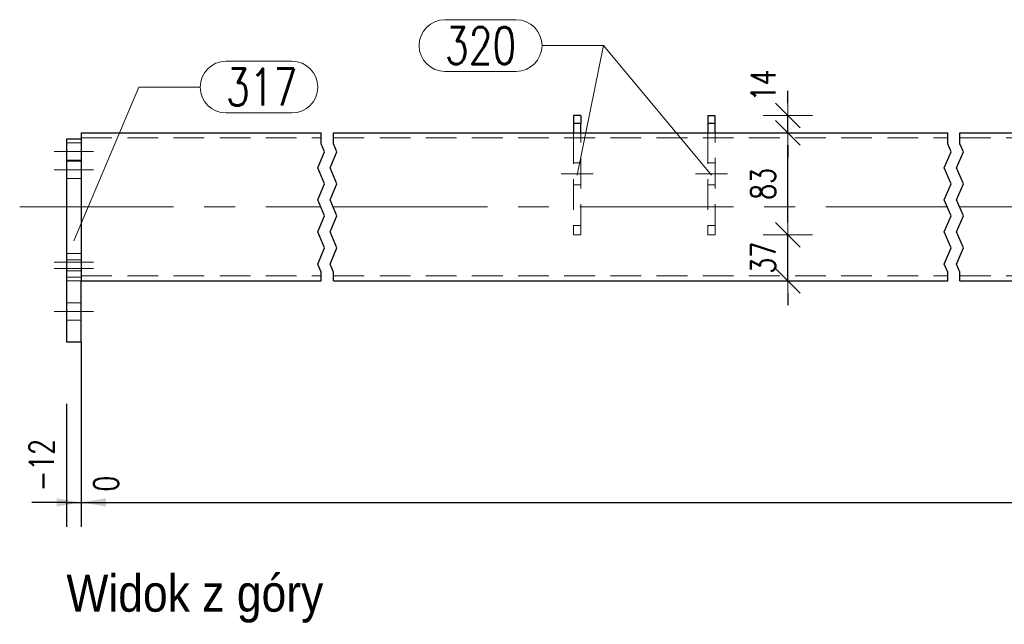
# Model space of a CAD drawing. Header units: millimetres. Extents: x -122 to 731, y 8645 to 9314.
# Tile 16 of 40: x 21 to 101, y 9100 to 9149. Entities that reach past the tile are written whole.
import ezdxf

# ---------------------------------------------------------------- set-up
doc = ezdxf.new("R2010")
doc.units = ezdxf.units.MM
doc.header["$LTSCALE"] = 10
doc.linetypes.add('HIDDEN', pattern=[0.375, 0.25, -0.125])
doc.linetypes.add('MITTE', pattern=[2, 1.25, -0.25, 0.25, -0.25])
doc.layers.get('Defpoints').update_dxf_attribs({"color": 1})
for name, color, linetype, lineweight in [('PS_DIM', 4, 'Continuous', 13), ('PS_Hidden', 2, 'HIDDEN', 9), ('PS_Mid', 5, 'MITTE', 15), ('PS_Pos', 1, 'Continuous', 15), ('PS_Shape', 161, 'Continuous', 30), ('PS_SOLID', 7, 'Continuous', 30), ('PS_TEXT', 3, 'Continuous', 18)]:
    doc.layers.add(name, color=color, linetype=linetype, lineweight=lineweight)
doc.styles.add('gil', font='txt', dxfattribs={"width": 0.9})
doc.styles.add('simplex', font='simplex.shx', dxfattribs={"width": 0.75})
doc.dimstyles.new('1_10_GŁ_DS1-LS10', dxfattribs={"dimtxt": 2, "dimasz": 2, "dimexe": 2, "dimexo": 5, "dimgap": 1, "dimtad": 1, "dimjust": 4, "dimdec": 0, "dimlfac": 10, "dimtxsty": 'simplex', "dimblk1": 'NONE', "dimsah": 1, "dimcen": 2, "dimclrd": 256, "dimclre": 256, "dimclrt": 3, "dimadec": 1, "dimazin": 0, "dimtfac": 1, "dimtdec": 0, "dimtmove": 2, "dimatfit": 3, "dimfxl": 1, "dimarcsym": 0})
doc.dimstyles.new('1_10_PRZ', dxfattribs={"dimtxt": 2, "dimasz": 1, "dimexe": 2, "dimexo": 5, "dimgap": 1, "dimtad": 1, "dimdec": 0, "dimlfac": 10, "dimtxsty": 'simplex', "dimblk": 'dimznak', "dimcen": 2, "dimse1": 1, "dimse2": 1, "dimclrt": 3, "dimadec": 1, "dimazin": 0, "dimtfac": 1, "dimtdec": 0, "dimtix": 1, "dimtmove": 2, "dimatfit": 3, "dimldrblk": 'dim-grot', "dimfxl": 1, "dimarcsym": 0})

# ---------------------------------------------------------------- blocks, each defined once
blk = doc.blocks.new('*D174')
at = {"layer": 'Defpoints', "color": 0, "transparency": 16777216}
for p in [(26.054, 9127.826), (24.854, 9122.826), (26.054, 9109.826)]:
    blk.add_point(p, dxfattribs=at)
at = {"layer": 'PS_DIM', "lineweight": -2, "transparency": 16777216}
for p, q in [((26.054, 9122.826), (26.054, 9107.826)), ((24.854, 9117.826), (24.854, 9107.826)), ((24.854, 9109.826), (22.854, 9109.826)), ((24.854, 9109.826), (26.054, 9109.826)), ((28.054, 9109.826), (30.054, 9109.826))]:
    blk.add_line(p, q, dxfattribs=at)
at = {"layer": 'PS_DIM', "transparency": 16777216}
blk.add_solid([(28.054, 9110.159), (28.054, 9109.493), (26.054, 9109.826)], dxfattribs=at)
at = {"layer": 'PS_DIM', "color": 3, "transparency": 16777216, "insert": (22.834, 9112.846), "char_height": 2, "attachment_point": 5, "rotation": 90, "style": 'simplex'}
blk.add_mtext('-12', dxfattribs=at)
blk = doc.blocks.new('_None')
blk = doc.blocks.new('*D175')
at = {"layer": 'Defpoints', "color": 0, "transparency": 16777216}
for p in [(26.054, 9127.826), (26.054, 9122.826), (26.054, 9109.826)]:
    blk.add_point(p, dxfattribs=at)
at = {"layer": 'PS_DIM', "lineweight": -2, "transparency": 16777216}
for p, q in [((26.054, 9122.826), (26.054, 9107.826)), ((26.054, 9117.826), (26.054, 9107.826)), ((24.054, 9109.826), (22.054, 9109.826)), ((26.054, 9109.826), (28.054, 9109.826))]:
    blk.add_line(p, q, dxfattribs=at)
at = {"layer": 'PS_DIM', "transparency": 16777216}
blk.add_solid([(24.054, 9110.159), (24.054, 9109.493), (26.054, 9109.826)], dxfattribs=at)
at = {"layer": 'PS_DIM', "color": 3, "transparency": 16777216, "insert": (28.074, 9111.346), "char_height": 2, "attachment_point": 5, "rotation": 90, "style": 'simplex'}
blk.add_mtext('0', dxfattribs=at)
blk = doc.blocks.new('*D176')
at = {"layer": 'Defpoints', "color": 0, "transparency": 16777216}
for p in [(26.054, 9127.826), (119.454, 9123.326), (119.454, 9109.826)]:
    blk.add_point(p, dxfattribs=at)
at = {"layer": 'PS_DIM', "lineweight": -2, "transparency": 16777216}
for p, q in [((26.054, 9122.826), (26.054, 9107.826)), ((119.454, 9118.326), (119.454, 9107.826)), ((26.054, 9109.826), (117.454, 9109.826))]:
    blk.add_line(p, q, dxfattribs=at)
at = {"layer": 'PS_DIM', "transparency": 16777216}
blk.add_solid([(117.454, 9110.159), (117.454, 9109.493), (119.454, 9109.826)], dxfattribs=at)
at = {"layer": 'PS_DIM', "color": 3, "transparency": 16777216, "insert": (117.434, 9113.346), "char_height": 2, "attachment_point": 5, "rotation": 90, "style": 'simplex'}
blk.add_mtext('1435', dxfattribs=at)
blk = doc.blocks.new('*D177')
at = {"layer": 'Defpoints', "color": 0, "transparency": 16777216}
for p in [(26.054, 9127.826), (129.454, 9123.326), (129.454, 9109.826)]:
    blk.add_point(p, dxfattribs=at)
at = {"layer": 'PS_DIM', "lineweight": -2, "transparency": 16777216}
for p, q in [((26.054, 9122.826), (26.054, 9107.826)), ((129.454, 9118.326), (129.454, 9107.826)), ((26.054, 9109.826), (127.454, 9109.826))]:
    blk.add_line(p, q, dxfattribs=at)
at = {"layer": 'PS_DIM', "transparency": 16777216}
blk.add_solid([(127.454, 9110.159), (127.454, 9109.493), (129.454, 9109.826)], dxfattribs=at)
at = {"layer": 'PS_DIM', "color": 3, "transparency": 16777216, "insert": (127.434, 9113.346), "char_height": 2, "attachment_point": 5, "rotation": 90, "style": 'simplex'}
blk.add_mtext('1535', dxfattribs=at)
blk = doc.blocks.new('*D178')
at = {"layer": 'Defpoints', "color": 0, "transparency": 16777216}
for p in [(26.054, 9127.826), (329.104, 9123.326), (329.104, 9109.826)]:
    blk.add_point(p, dxfattribs=at)
at = {"layer": 'PS_DIM', "lineweight": -2, "transparency": 16777216}
for p, q in [((26.054, 9122.826), (26.054, 9107.826)), ((329.104, 9118.326), (329.104, 9107.826)), ((26.054, 9109.826), (327.104, 9109.826))]:
    blk.add_line(p, q, dxfattribs=at)
at = {"layer": 'PS_DIM', "transparency": 16777216}
blk.add_solid([(327.104, 9110.159), (327.104, 9109.493), (329.104, 9109.826)], dxfattribs=at)
at = {"layer": 'PS_DIM', "color": 3, "transparency": 16777216, "insert": (327.084, 9113.346), "char_height": 2, "attachment_point": 5, "rotation": 90, "style": 'simplex'}
blk.add_mtext('7185', dxfattribs=at)
blk = doc.blocks.new('*D179')
at = {"layer": 'Defpoints', "color": 0, "transparency": 16777216}
for p in [(26.054, 9127.826), (339.104, 9123.326), (339.104, 9109.826)]:
    blk.add_point(p, dxfattribs=at)
at = {"layer": 'PS_DIM', "lineweight": -2, "transparency": 16777216}
for p, q in [((26.054, 9122.826), (26.054, 9107.826)), ((339.104, 9118.326), (339.104, 9107.826)), ((26.054, 9109.826), (337.104, 9109.826))]:
    blk.add_line(p, q, dxfattribs=at)
at = {"layer": 'PS_DIM', "transparency": 16777216}
blk.add_solid([(337.104, 9110.159), (337.104, 9109.493), (339.104, 9109.826)], dxfattribs=at)
at = {"layer": 'PS_DIM', "color": 3, "transparency": 16777216, "insert": (337.084, 9113.489), "char_height": 2, "attachment_point": 5, "rotation": 90, "style": 'simplex'}
blk.add_mtext('7285', dxfattribs=at)
blk = doc.blocks.new('*D180')
at = {"layer": 'Defpoints', "color": 0, "transparency": 16777216}
for p in [(26.054, 9127.826), (382.804, 9122.826), (382.804, 9109.826)]:
    blk.add_point(p, dxfattribs=at)
at = {"layer": 'PS_DIM', "lineweight": -2, "transparency": 16777216}
for p, q in [((26.054, 9122.826), (26.054, 9107.826)), ((382.804, 9117.826), (382.804, 9107.826)), ((26.054, 9109.826), (380.804, 9109.826))]:
    blk.add_line(p, q, dxfattribs=at)
at = {"layer": 'PS_DIM', "transparency": 16777216}
blk.add_solid([(380.804, 9110.159), (380.804, 9109.493), (382.804, 9109.826)], dxfattribs=at)
at = {"layer": 'PS_DIM', "color": 3, "transparency": 16777216, "insert": (380.784, 9113.489), "char_height": 2, "attachment_point": 5, "rotation": 90, "style": 'simplex'}
blk.add_mtext('8602', dxfattribs=at)
blk = doc.blocks.new('dimznak')
at = {"color": 0}
for points in [[(0, 2), (0, -2)], [(-2, 0), (2, 0)]]:
    blk.add_lwpolyline(points, dxfattribs=at)
at = {"color": 2}
blk.add_lwpolyline([(1, 1), (-1, -1)], dxfattribs=at)
blk = doc.blocks.new('*D181')
at = {"layer": 'Defpoints', "color": 0, "transparency": 16777216}
for p in [(77.554, 9131.553), (83.461, 9131.553), (80.107, 9127.826)]:
    blk.add_point(p, dxfattribs=at)
at = {"layer": 'PS_DIM', "color": 0, "lineweight": -2, "transparency": 16777216}
for p, q in [((83.461, 9132.553), (83.461, 9133.553)), ((83.461, 9127.826), (83.461, 9131.553)), ((83.461, 9126.826), (83.461, 9125.826))]:
    blk.add_line(p, q, dxfattribs=at)
for p, rotation in [((83.461, 9131.553), 270), ((83.461, 9127.826), 90)]:
    blk.add_blockref('dimznak', p, dxfattribs=dict(at, rotation=rotation))
at = {"layer": 'PS_DIM', "color": 3, "transparency": 16777216, "insert": (81.461, 9129.689), "char_height": 2, "attachment_point": 5, "rotation": 90, "style": 'simplex'}
blk.add_mtext('37', dxfattribs=at)
blk = doc.blocks.new('dim-grot')
blk.add_hatch(color=256).paths.add_polyline_path([(0, 0), (-2, 0.5), (-2, -0.5)])
blk.add_lwpolyline([(0, 0), (-2, 0.5), (-2, -0.5), (0, 0)])
blk = doc.blocks.new('*D182')
at = {"layer": 'Defpoints', "color": 0, "transparency": 16777216}
for p in [(77.554, 9139.826), (83.461, 9139.826), (77.554, 9131.553)]:
    blk.add_point(p, dxfattribs=at)
at = {"layer": 'PS_DIM', "color": 0, "lineweight": -2, "transparency": 16777216}
blk.add_line((83.461, 9132.553), (83.461, 9138.826), dxfattribs=at)
for p, rotation in [((83.461, 9139.826), 90), ((83.461, 9131.553), 270)]:
    blk.add_blockref('dimznak', p, dxfattribs=dict(at, rotation=rotation))
at = {"layer": 'PS_DIM', "color": 3, "transparency": 16777216, "insert": (81.461, 9135.689), "char_height": 2, "attachment_point": 5, "rotation": 90, "style": 'simplex'}
blk.add_mtext('83', dxfattribs=at)
blk = doc.blocks.new('*D183')
at = {"layer": 'Defpoints', "color": 0, "transparency": 16777216}
for p in [(77.554, 9141.245), (83.461, 9141.245), (77.554, 9139.826)]:
    blk.add_point(p, dxfattribs=at)
at = {"layer": 'PS_DIM', "color": 0, "lineweight": -2, "transparency": 16777216}
for p, q in [((83.461, 9142.245), (83.461, 9143.245)), ((83.461, 9139.826), (83.461, 9141.245)), ((83.461, 9138.826), (83.461, 9137.826))]:
    blk.add_line(p, q, dxfattribs=at)
for p, rotation in [((83.461, 9141.245), 270), ((83.461, 9139.826), 90)]:
    blk.add_blockref('dimznak', p, dxfattribs=dict(at, rotation=rotation))
at = {"layer": 'PS_DIM', "color": 3, "transparency": 16777216, "insert": (81.461, 9143.683), "char_height": 2, "attachment_point": 5, "rotation": 90, "style": 'simplex'}
blk.add_mtext('14', dxfattribs=at)
blk = doc.blocks.new('*X390')
at = {"color": 1}
for p, q in [((45.554, 9138.934), (45.554, 9139.826)), ((46.554, 9138.934), (46.554, 9139.826)), ((96.454, 9138.934), (96.454, 9139.826)), ((97.454, 9138.934), (97.454, 9139.826)), ((45.829, 9138.284), (45.554, 9138.934)), ((46.829, 9138.284), (46.554, 9138.934)), ((96.729, 9138.284), (96.454, 9138.934)), ((97.729, 9138.284), (97.454, 9138.934)), ((45.279, 9136.984), (45.829, 9138.284)), ((46.279, 9136.984), (46.829, 9138.284)), ((96.179, 9136.984), (96.729, 9138.284)), ((97.179, 9136.984), (97.729, 9138.284)), ((45.829, 9135.684), (45.279, 9136.984)), ((46.829, 9135.684), (46.279, 9136.984)), ((96.729, 9135.684), (96.179, 9136.984)), ((97.729, 9135.684), (97.179, 9136.984)), ((45.279, 9134.383), (45.829, 9135.684)), ((46.279, 9134.383), (46.829, 9135.684)), ((96.179, 9134.383), (96.729, 9135.684)), ((97.179, 9134.383), (97.729, 9135.684)), ((45.829, 9133.083), (45.279, 9134.383)), ((46.829, 9133.083), (46.279, 9134.383)), ((96.729, 9133.083), (96.179, 9134.383)), ((97.729, 9133.083), (97.179, 9134.383)), ((45.279, 9131.783), (45.829, 9133.083)), ((46.279, 9131.783), (46.829, 9133.083)), ((96.179, 9131.783), (96.729, 9133.083)), ((97.179, 9131.783), (97.729, 9133.083)), ((45.829, 9130.482), (45.279, 9131.783)), ((46.829, 9130.482), (46.279, 9131.783)), ((96.729, 9130.482), (96.179, 9131.783)), ((97.729, 9130.482), (97.179, 9131.783)), ((45.279, 9129.182), (45.829, 9130.482)), ((46.279, 9129.182), (46.829, 9130.482)), ((96.179, 9129.182), (96.729, 9130.482)), ((97.179, 9129.182), (97.729, 9130.482)), ((45.554, 9128.532), (45.279, 9129.182)), ((46.554, 9128.532), (46.279, 9129.182)), ((96.454, 9128.532), (96.179, 9129.182)), ((97.454, 9128.532), (97.179, 9129.182)), ((45.554, 9127.826), (45.554, 9128.532)), ((46.554, 9127.826), (46.554, 9128.532)), ((96.454, 9127.826), (96.454, 9128.532)), ((97.454, 9127.826), (97.454, 9128.532))]:
    blk.add_line(p, q, dxfattribs=at)
at = {"layer": 'PS_Hidden', "color": 2, "linetype": 'HIDDEN'}
for p, q in [((26.054, 9139.426), (45.554, 9139.426)), ((46.554, 9139.426), (96.454, 9139.426)), ((66.054, 9139.826), (66.054, 9131.553)), ((66.654, 9131.553), (66.654, 9139.826)), ((76.954, 9139.826), (76.954, 9131.553)), ((77.554, 9131.553), (77.554, 9139.826)), ((97.454, 9139.426), (151.454, 9139.426)), ((24.854, 9139.026), (26.054, 9139.026)), ((24.854, 9137.626), (26.054, 9137.626)), ((26.054, 9137.526), (24.854, 9137.526)), ((66.654, 9137.405), (66.054, 9137.405)), ((76.954, 9137.405), (77.554, 9137.405)), ((26.054, 9136.126), (24.854, 9136.126)), ((66.654, 9135.605), (66.054, 9135.605)), ((76.954, 9135.605), (77.554, 9135.605)), ((66.654, 9132.296), (66.054, 9132.296)), ((76.954, 9132.296), (77.554, 9132.296)), ((66.054, 9131.553), (66.654, 9131.553)), ((76.954, 9131.553), (77.554, 9131.553)), ((24.854, 9130.026), (26.054, 9130.026)), ((26.054, 9129.526), (24.854, 9129.526)), ((24.854, 9128.626), (26.054, 9128.626)), ((26.054, 9128.126), (24.854, 9128.126)), ((26.054, 9128.226), (45.554, 9128.226)), ((46.554, 9128.226), (96.454, 9128.226)), ((97.454, 9128.226), (151.454, 9128.226)), ((26.054, 9127.826), (24.854, 9127.826)), ((26.054, 9126.026), (24.854, 9126.026)), ((26.054, 9124.626), (24.854, 9124.626))]:
    blk.add_line(p, q, dxfattribs=at)
at = {"layer": 'PS_Mid', "color": 5, "linetype": 'MITTE'}
for p, q in [((27.054, 9138.326), (23.854, 9138.326)), ((27.054, 9138.326), (23.854, 9138.326)), ((23.854, 9136.826), (27.054, 9136.826)), ((65.054, 9136.505), (67.654, 9136.505)), ((78.554, 9136.505), (75.954, 9136.505)), ((21.054, 9133.826), (45.554, 9133.826)), ((46.554, 9133.826), (96.454, 9133.826)), ((97.454, 9133.826), (151.454, 9133.826)), ((27.054, 9129.326), (23.854, 9129.326)), ((27.054, 9129.326), (23.854, 9129.326)), ((23.854, 9128.826), (27.054, 9128.826)), ((23.854, 9125.326), (27.054, 9125.326)), ((23.854, 9125.326), (27.054, 9125.326))]:
    blk.add_line(p, q, dxfattribs=at)
at = {"layer": 'PS_SOLID', "color": 7, "linetype": 'Continuous'}
for p, q in [((66.054, 9141.245), (66.054, 9140.604)), ((66.654, 9141.245), (66.054, 9141.245)), ((66.654, 9141.245), (66.654, 9140.604)), ((76.954, 9141.245), (77.554, 9141.245)), ((76.954, 9141.245), (76.954, 9140.604)), ((77.554, 9140.604), (77.554, 9141.245)), ((66.054, 9140.604), (66.054, 9139.826)), ((66.654, 9140.604), (66.054, 9140.604)), ((66.654, 9139.826), (66.654, 9140.604)), ((76.954, 9140.604), (76.954, 9139.826)), ((77.554, 9140.604), (76.954, 9140.604)), ((77.554, 9139.826), (77.554, 9140.604)), ((24.854, 9139.326), (24.854, 9122.826)), ((26.054, 9139.326), (24.854, 9139.326)), ((26.054, 9139.826), (26.054, 9127.826)), ((26.054, 9139.826), (45.554, 9139.826)), ((46.554, 9139.826), (96.454, 9139.826)), ((97.454, 9139.826), (151.454, 9139.826)), ((26.054, 9122.826), (26.054, 9127.826)), ((26.054, 9127.826), (45.554, 9127.826)), ((46.554, 9127.826), (96.454, 9127.826)), ((97.454, 9127.826), (151.454, 9127.826)), ((26.054, 9122.826), (24.854, 9122.826))]:
    blk.add_line(p, q, dxfattribs=at)
blk = doc.blocks.new('*X398')
at = {"color": 1}
for p, q in [((55.608, 9149.022), (61.394, 9149.022)), ((63.494, 9146.922), (68.494, 9146.922)), ((66.354, 9136.399), (68.494, 9146.922)), ((55.608, 9144.822), (61.394, 9144.822))]:
    blk.add_line(p, q, dxfattribs=at)
for centre, start, end in [((55.608, 9146.922), 90, 270), ((61.394, 9146.922), 270, 90)]:
    blk.add_arc(centre, 2.1, start, end, dxfattribs=at)
at = {"color": 2, "style": 'simplex', "width": 0.75}
blk.add_text('320', height=3, dxfattribs=at).set_placement((55.608, 9145.422))
blk = doc.blocks.new('*X399')
at = {"color": 1}
for p, q in [((37.821, 9145.646), (43.178, 9145.646)), ((25.454, 9131.076), (30.721, 9143.546)), ((30.721, 9143.546), (35.721, 9143.546)), ((37.821, 9141.446), (43.178, 9141.446))]:
    blk.add_line(p, q, dxfattribs=at)
for centre, start, end in [((37.821, 9143.546), 90, 270), ((43.178, 9143.546), 270, 90)]:
    blk.add_arc(centre, 2.1, start, end, dxfattribs=at)
at = {"color": 2, "style": 'simplex', "width": 0.75}
blk.add_text('317', height=3, dxfattribs=at).set_placement((37.821, 9142.046))
blk = doc.blocks.new('*X400')
at = {"color": 1}
for p, q in [((55.608, 9149.022), (61.394, 9149.022)), ((63.494, 9146.922), (68.494, 9146.922)), ((77.254, 9136.399), (68.494, 9146.922)), ((55.608, 9144.822), (61.394, 9144.822))]:
    blk.add_line(p, q, dxfattribs=at)
for centre, start, end in [((55.608, 9146.922), 90, 270), ((61.394, 9146.922), 270, 90)]:
    blk.add_arc(centre, 2.1, start, end, dxfattribs=at)
at = {"color": 2, "style": 'simplex', "width": 0.75}
blk.add_text('320', height=3, dxfattribs=at).set_placement((55.608, 9145.422))
blk = doc.blocks.new('*X405')
at = {"color": 3, "style": 'gil', "width": 0.9}
blk.add_text('Widok z góry', height=3, dxfattribs=at).set_placement((24.854, 9100.946))

msp = doc.modelspace()

# ---------------------------------------------------------------- block references
at = {"layer": 'PS_Pos'}
for name in ['*X398', '*X400', '*X399']:
    msp.add_blockref(name, (0, 0), dxfattribs=at)
at = {"layer": 'PS_Shape', "color": 232}
msp.add_blockref('*X390', (0, 0), dxfattribs=at)
at = {"layer": 'PS_TEXT'}
msp.add_blockref('*X405', (0, 0), dxfattribs=at)

# ---------------------------------------------------------------- dimensions: what is measured, and where the dimension line sits
at = {"layer": 'PS_DIM'}
dim = msp.add_linear_dim(base=(83.461, 9141.245), p1=(77.554, 9139.826), p2=(77.554, 9141.245), angle=90, dimstyle='1_10_PRZ', dxfattribs=at)
dim.commit()
dim.dimension.update_dxf_attribs({"geometry": '*D183', "text_midpoint": (81.461, 9143.683), "dimtype": 128})
for base, p1, p2, picture, middle in [((83.461, 9139.826), (77.554, 9131.553), (77.554, 9139.826), '*D182', (81.461, 9135.689)), ((83.461, 9131.553), (80.107, 9127.826), (77.554, 9131.553), '*D181', (81.461, 9129.689))]:
    dim = msp.add_linear_dim(base=base, p1=p1, p2=p2, angle=90, dimstyle='1_10_PRZ', dxfattribs=at)
    dim.commit()
    dim.dimension.update_dxf_attribs({"geometry": picture, "text_midpoint": middle})
for base, p1, p2, text, picture, middle in [((26.054, 9109.826), (24.854, 9122.826), (26.054, 9127.826), '-12', '*D174', (22.834, 9112.846)), ((26.054, 9109.826), (26.054, 9122.826), (26.054, 9127.826), '0', '*D175', (28.074, 9111.346)), ((119.454, 9109.826), (26.054, 9127.826), (119.454, 9123.326), '1435', '*D176', (117.434, 9113.346)), ((129.454, 9109.826), (26.054, 9127.826), (129.454, 9123.326), '1535', '*D177', (127.434, 9113.346)), ((329.104, 9109.826), (26.054, 9127.826), (329.104, 9123.326), '7185', '*D178', (327.084, 9113.346)), ((339.104, 9109.826), (26.054, 9127.826), (339.104, 9123.326), '7285', '*D179', (337.084, 9113.489)), ((382.804, 9109.826), (26.054, 9127.826), (382.804, 9122.826), '8602', '*D180', (380.784, 9113.489))]:
    dim = msp.add_linear_dim(base=base, p1=p1, p2=p2, text=text, dimstyle='1_10_GŁ_DS1-LS10', dxfattribs=at)
    dim.commit()
    dim.dimension.update_dxf_attribs({"geometry": picture, "text_midpoint": middle, "dimtype": 128, "text_rotation": 90})

doc.saveas('drawing.dxf')
